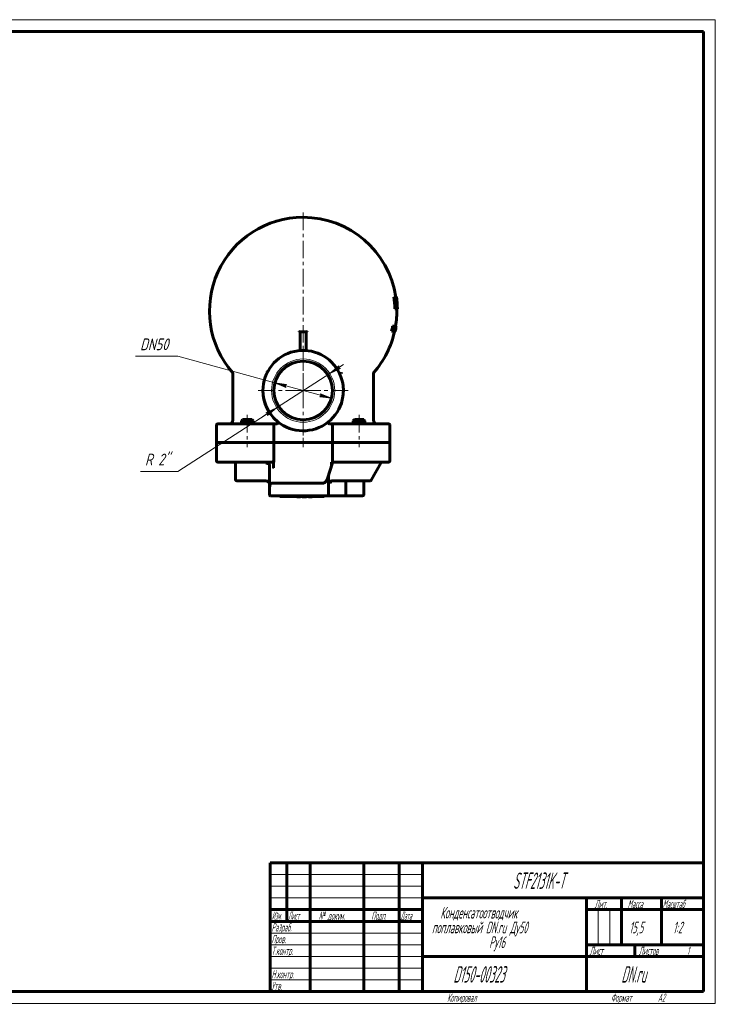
# Model space of a CAD drawing. Header units: millimetres. Extents: x 0 to 594, y 0 to 420.
# Tile 21 of 21: x 297 to 594, y 0 to 420. Entities that reach past the tile are written whole.
import ezdxf

# ---------------------------------------------------------------- set-up
doc = ezdxf.new("R2010")
doc.units = ezdxf.units.MM
for name, pattern in [('K5LT_AXLED', [12, 7.5, -1.5, 1.5, -1.5]), ('K5LT_BASIC', [0]), ('K5LT_THIN', [0])]:
    doc.linetypes.add(name, pattern=pattern)
doc.layers.add('Системный слой', color=7, linetype='Continuous')
doc.layers.add('Системный слой (1)', color=251, linetype='Continuous', true_color=0x6c6c6c)
doc.styles.add('KDIMTEXTSTYLE', font='GOST_AU.SHX', dxfattribs={"width": 0.96, "oblique": 15, "height": 5})
doc.styles.add('KTEXTSTYLE', font='GOST_AU.SHX', dxfattribs={"width": 0.56, "height": 5})
doc.dimstyles.new('KDIMSTYLE (0.50)', dxfattribs={"dimtxt": 5, "dimasz": 1, "dimexe": 2, "dimexo": 0, "dimgap": 1, "dimtad": 1, "dimlfac": 2, "dimtxsty": 'KDIMTEXTSTYLE', "dimsah": 1, "dimcen": 0, "dimdle": 1, "dimadec": 0, "dimazin": 0, "dimtfac": 0.667, "dimtmove": 0, "dimatfit": 3, "dimfxl": 1, "dimtvp": 1, "dimtolj": 1, "dimtzin": 0, "dimarcsym": 0})

# ---------------------------------------------------------------- blocks, each defined once
blk = doc.blocks.new('U0')
at = {"layer": 'Системный слой (1)', "color": 143, "linetype": 'K5LT_BASIC', "lineweight": 60, "true_color": 0x33acca}
for start, end in [(180, 216.7423), (221.7528, 230.5264)]:
    blk.add_arc((418.03, 261.63), 17.16, start, end, dxfattribs=at)
blk = doc.blocks.new('U1')
at = {"layer": 'Системный слой (1)', "color": 143, "linetype": 'K5LT_BASIC', "lineweight": 60, "true_color": 0x33acca}
for p, q in [((430, 230.51), (429.53, 230.53)), ((430.36, 230.59), (430, 230.51)), ((430.53, 230.74), (430.36, 230.59)), ((430.53, 230.75), (430.53, 230.75)), ((430.53, 230.75), (430.53, 230.74)), ((430.53, 230.74), (430.53, 230.74))]:
    blk.add_line(p, q, dxfattribs=at)
blk = doc.blocks.new('U2')
at = {"layer": 'Системный слой (1)', "color": 143, "linetype": 'K5LT_BASIC', "lineweight": 60, "true_color": 0x33acca}
for p, q in [((407.28, 247.74), (407.28, 247.74)), ((407.28, 247.74), (407.28, 247.74)), ((407.28, 247.74), (407.28, 247.73)), ((407.31, 247.82), (407.3, 247.78)), ((407.32, 247.85), (407.31, 247.82)), ((407.33, 247.89), (407.32, 247.85))]:
    blk.add_line(p, q, dxfattribs=at)
blk = doc.blocks.new('U3')
at = {"layer": 'Системный слой (1)', "color": 143, "linetype": 'K5LT_BASIC', "lineweight": 60, "true_color": 0x33acca}
for start, end in [(8.5188, 90), (350.5618, 1.3475), (318.8576, 347.644)]:
    blk.add_arc((418.03, 295.63), 40, start, end, dxfattribs=at)
blk = doc.blocks.new('U4')
at = {"layer": 'Системный слой (1)', "color": 143, "linetype": 'K5LT_BASIC', "lineweight": 60, "true_color": 0x33acca}
for start, end in [(270, 50.5939), (50.5939, 50.6738)]:
    blk.add_arc((406.84, 247.97), 0.5, start, end, dxfattribs=at)
blk = doc.blocks.new('U5')
at = {"layer": 'Системный слой (1)', "color": 143, "linetype": 'K5LT_BASIC', "lineweight": 60, "true_color": 0x33acca}
for p, q in [((428.83, 221.63), (428.83, 225.49)), ((428.83, 217.13), (428.83, 221.63))]:
    blk.add_line(p, q, dxfattribs=at)
blk = doc.blocks.new('U6')
at = {"layer": 'Системный слой (1)', "color": 143, "linetype": 'K5LT_BASIC', "lineweight": 60, "true_color": 0x33acca}
for p, q in [((439.2, 247.47), (439.25, 247.47)), ((439.25, 247.47), (439.31, 247.48)), ((439.31, 247.48), (439.39, 247.5))]:
    blk.add_line(p, q, dxfattribs=at)
blk = doc.blocks.new('U7')
at = {"layer": 'Системный слой (1)', "color": 143, "linetype": 'K5LT_BASIC', "lineweight": 60, "true_color": 0x33acca}
for p, q in [((428.86, 221.91), (428.83, 221.63)), ((428.94, 222.19), (428.86, 221.91)), ((429.08, 222.45), (428.94, 222.19))]:
    blk.add_line(p, q, dxfattribs=at)
blk = doc.blocks.new('U8')
at = {"layer": 'Системный слой (1)', "color": 143, "linetype": 'K5LT_BASIC', "lineweight": 60, "true_color": 0x33acca}
for p, q in [((428.85, 221.89), (428.83, 221.63)), ((428.93, 222.16), (428.85, 221.89)), ((429.05, 222.41), (428.93, 222.16))]:
    blk.add_line(p, q, dxfattribs=at)
blk = doc.blocks.new('U9')
at = {"layer": 'Системный слой (1)', "color": 143, "linetype": 'K5LT_BASIC', "lineweight": 60, "true_color": 0x33acca}
for start, end in [(230.6738, 230.7099), (235.7712, 236.0955)]:
    blk.add_arc((418.03, 261.63), 17.16, start, end, dxfattribs=at)
blk = doc.blocks.new('U10')
at = {"layer": 'Системный слой (1)', "color": 143, "linetype": 'K5LT_BASIC', "lineweight": 60, "true_color": 0x33acca}
for p, q in [((428.74, 247.85), (428.73, 247.89)), ((428.75, 247.82), (428.74, 247.85)), ((428.76, 247.78), (428.75, 247.82))]:
    blk.add_line(p, q, dxfattribs=at)
blk = doc.blocks.new('U11')
at = {"layer": 'Системный слой (1)', "color": 143, "linetype": 'K5LT_BASIC', "lineweight": 60, "true_color": 0x33acca}
for p, q in [((458.24, 296.57), (458.24, 296.55)), ((458.24, 296.55), (458.24, 296.54)), ((458.24, 296.54), (458.24, 296.53))]:
    blk.add_line(p, q, dxfattribs=at)
blk = doc.blocks.new('U12')
at = {"layer": 'Системный слой (1)', "color": 143, "linetype": 'K5LT_BASIC', "lineweight": 60, "true_color": 0x33acca}
for p, q in [((407.26, 248.27), (407.28, 248.25)), ((407.28, 248.25), (407.3, 248.23)), ((407.3, 248.23), (407.32, 248.22))]:
    blk.add_line(p, q, dxfattribs=at)
blk = doc.blocks.new('U13')
at = {"layer": 'Системный слой (1)', "color": 143, "linetype": 'K5LT_BASIC', "lineweight": 60, "true_color": 0x33acca}
for p, q in [((396.67, 247.5), (396.75, 247.48)), ((396.75, 247.48), (396.82, 247.47)), ((396.82, 247.47), (396.87, 247.47))]:
    blk.add_line(p, q, dxfattribs=at)
blk = doc.blocks.new('U14')
at = {"layer": 'Системный слой (1)', "color": 143, "linetype": 'K5LT_BASIC', "lineweight": 60, "true_color": 0x33acca}
for start, end in [(230.5264, 180), (180, 230.5264)]:
    blk.add_arc((418.03, 261.63), 17.16, start, end, dxfattribs=at)
blk = doc.blocks.new('U15')
at = {"layer": 'Системный слой (1)', "color": 143, "linetype": 'K5LT_BASIC', "lineweight": 60, "true_color": 0x33acca}
for p, q in [((457.2, 300.88), (457.24, 300.78)), ((457.24, 300.78), (457.37, 300.31)), ((457.37, 300.31), (457.46, 299.68)), ((457.46, 299.68), (457.51, 299.22))]:
    blk.add_line(p, q, dxfattribs=at)
blk = doc.blocks.new('U16')
at = {"layer": 'Системный слой (1)', "color": 143, "linetype": 'K5LT_BASIC', "lineweight": 60, "true_color": 0x33acca}
for p, q in [((403.14, 253.09), (402.66, 254)), ((403.69, 252.21), (403.14, 253.09)), ((404.28, 251.36), (403.69, 252.21))]:
    blk.add_line(p, q, dxfattribs=at)
blk = doc.blocks.new('U17')
at = {"layer": 'Системный слой (1)', "color": 143, "linetype": 'K5LT_BASIC', "lineweight": 60, "true_color": 0x33acca}
for p, q in [((457.54, 298.91), (457.58, 298.27)), ((457.57, 297.68), (457.52, 297.27)), ((457.58, 298.27), (457.57, 297.68))]:
    blk.add_line(p, q, dxfattribs=at)
blk = doc.blocks.new('U18')
at = {"layer": 'Системный слой (1)', "color": 143, "linetype": 'K5LT_BASIC', "lineweight": 60, "true_color": 0x33acca}
for start, end in [(8.1835, 8.5548), (1.3531, 1.7305)]:
    blk.add_arc((418.03, 295.63), 39.83, start, end, dxfattribs=at)
blk = doc.blocks.new('U19')
at = {"layer": 'Системный слой (1)', "color": 30, "linetype": 'K5LT_AXLED', "lineweight": 18, "true_color": 0xff8000}
for q in [(418.03, 280.8), (398.87, 261.63), (437.2, 261.63), (418.03, 242.47)]:
    blk.add_line((418.03, 261.63), q, dxfattribs=at)
blk = doc.blocks.new('D0')
at = {"layer": 'Системный слой (1)'}
for points in [[(410.32, 263.75), (410.97, 264.25), (405.98, 264.93), (410.62, 262.98)], [(430.09, 258.33), (425.44, 260.28), (425.75, 259.52), (425.09, 259.01)]]:
    blk.add_hatch(color=7, dxfattribs=at).paths.add_polyline_path(points)
at = {"layer": 'Системный слой (1)', "color": 7, "linetype": 'K5LT_THIN', "lineweight": 18, "true_color": 0xffffff}
for p, q in [((405.98, 264.93), (364.51, 276.3)), ((405.98, 264.93), (410.97, 264.25)), ((410.62, 262.98), (405.98, 264.93)), ((430.09, 258.33), (405.98, 264.93)), ((410.97, 264.25), (410.32, 263.75)), ((410.32, 263.75), (410.62, 262.98)), ((425.09, 259.01), (425.75, 259.52)), ((430.09, 258.33), (425.09, 259.01)), ((425.75, 259.52), (425.44, 260.28)), ((425.44, 260.28), (430.09, 258.33))]:
    blk.add_line(p, q, dxfattribs=at)
blk.add_wipeout([(348.39, 277.3), (348.39, 284.68), (361.95, 284.68), (361.95, 277.3)]).dxf.layer = 'Системный слой (1)'
blk.add_line((364.51, 276.3), (346.39, 276.3), dxfattribs=at)
at = {"layer": 'Системный слой (1)', "color": 7, "insert": (348.39, 283.88), "char_height": 5, "attachment_point": 1, "style": 'KTEXTSTYLE'}
blk.add_mtext('\\H5.0;\\W1.000;\\Q15;\\Q15;\\W0.960;DN50', dxfattribs=at)
blk = doc.blocks.new('KDIMARROW_01')
at = {"layer": 'Системный слой'}
blk.add_hatch(color=0, dxfattribs=at).paths.add_polyline_path([(0, 0), (-5, 0.66), (-4.5, 0), (-5, -0.66)])
at = {"layer": 'Системный слой', "color": 0, "linetype": 'K5LT_THIN', "lineweight": 18}
for p, q in [((-4.5, 0), (-5, 0.66)), ((-5, 0.66), (0, 0)), ((0, 0), (-5, -0.66)), ((-5, -0.66), (-4.5, 0))]:
    blk.add_line(p, q, dxfattribs=at)
at = {"layer": 'Системный слой (1)', "color": 0, "linetype": 'K5LT_THIN', "lineweight": 18}
blk.add_line((418.03, 261.63), (417.53, 261.63), dxfattribs=at)
blk = doc.blocks.new('D1')
at = {"layer": 'Системный слой (1)'}
for points in [[(429.38, 268.95), (433.94, 271.1), (433.16, 271.38), (433.22, 272.21)], [(402.84, 251.05), (406.68, 254.32), (402.13, 252.16), (402.9, 251.88)]]:
    blk.add_hatch(color=7, dxfattribs=at).paths.add_polyline_path(points)
at = {"layer": 'Системный слой (1)', "color": 7, "linetype": 'K5LT_THIN', "lineweight": 18, "true_color": 0xffffff}
for p, q in [((429.38, 268.95), (435.26, 272.74)), ((433.22, 272.21), (429.38, 268.95)), ((429.38, 268.95), (433.94, 271.1)), ((433.16, 271.38), (433.22, 272.21)), ((433.94, 271.1), (433.16, 271.38)), ((429.38, 268.95), (406.68, 254.32)), ((406.68, 254.32), (364.51, 227.13)), ((406.68, 254.32), (400.8, 250.52)), ((406.68, 254.32), (402.13, 252.16)), ((402.84, 251.05), (406.68, 254.32)), ((402.13, 252.16), (402.9, 251.88)), ((402.9, 251.88), (402.84, 251.05))]:
    blk.add_line(p, q, dxfattribs=at)
blk.add_wipeout([(350.51, 228.13), (350.51, 235.51), (362.03, 235.51), (362.03, 228.13)]).dxf.layer = 'Системный слой (1)'
blk.add_line((364.51, 227.13), (348.51, 227.13), dxfattribs=at)
at = {"layer": 'Системный слой (1)', "color": 7, "insert": (350.51, 234.72), "char_height": 5, "attachment_point": 1, "style": 'KTEXTSTYLE'}
blk.add_mtext('\\H5.0;\\W1.000;\\Q15;\\Q15;\\W0.960;R 2"', dxfattribs=at)
blk = doc.blocks.new('KDIMARROW_02')
at = {"layer": 'Системный слой'}
blk.add_hatch(color=0, dxfattribs=at).paths.add_polyline_path([(4.5, 0), (5, 0.66), (0, 0), (5, -0.66)])
at = {"layer": 'Системный слой', "color": 0, "linetype": 'K5LT_THIN', "lineweight": 18}
for p, q in [((5, 0.66), (0, 0)), ((0, 0), (5, -0.66)), ((0, 0), (7, 0)), ((4.5, 0), (5, 0.66)), ((5, -0.66), (4.5, 0))]:
    blk.add_line(p, q, dxfattribs=at)
at = {"layer": 'Системный слой (1)', "color": 0, "linetype": 'K5LT_THIN', "lineweight": 18}
blk.add_line((418.03, 261.63), (417.53, 261.63), dxfattribs=at)
blk = doc.blocks.new('U20')
at = {"layer": 'Системный слой (1)', "color": 30, "linetype": 'K5LT_AXLED', "lineweight": 18, "true_color": 0xff8000}
for q in [(418.03, 277.13), (402.53, 261.63), (433.53, 261.63), (418.03, 246.13)]:
    blk.add_line((418.03, 261.63), q, dxfattribs=at)
blk = doc.blocks.new('U45')
at = {"color": 7, "linetype": 'K5LT_THIN', "lineweight": 18, "true_color": 0xffffff}
for p, q in [((0, 420), (594, 420)), ((594, 420), (594, 0)), ((404, 55), (469, 55)), ((404, 50), (469, 50)), ((404, 45), (469, 45)), ((543.96, 25), (543.96, 40)), ((548.98, 25), (548.98, 40)), ((404, 30), (469, 30)), ((404, 25), (469, 25)), ((404, 20), (469, 20)), ((404, 15), (469, 15)), ((404, 10), (469, 10)), ((594, 0), (0, 0))]:
    blk.add_line(p, q, dxfattribs=at)
at = {"color": 143, "linetype": 'K5LT_BASIC', "lineweight": 60, "true_color": 0x33acca}
for p, q in [((20, 415), (589, 415)), ((589, 415), (589, 5)), ((404, 60), (589, 60)), ((404, 5), (404, 60)), ((411, 35), (411, 60)), ((421, 5), (421, 60)), ((444, 5), (444, 60)), ((459, 5), (459, 60)), ((469, 5), (469, 60)), ((469, 45), (589, 45)), ((539, 5), (539, 45)), ((554, 25), (554, 45)), ((571, 25), (571, 45)), ((404, 40), (469, 40)), ((539, 40), (554, 40)), ((554, 40), (589, 40)), ((404, 35), (469, 35)), ((539, 25), (589, 25)), ((559.57, 20), (559.57, 25)), ((469, 20), (539, 20)), ((539, 20), (589, 20)), ((589, 5), (20, 5))]:
    blk.add_line(p, q, dxfattribs=at)
at = {"color": 7, "attachment_point": 1, "style": 'KTEXTSTYLE'}
for s, insert, char_height in [('\\H5.0;\\W1.000;\\Q15;\\Q15;\\W0.560;\\H7.00;STF2131K-T', (507.63, 55.86), 7), ('\\H5.0;\\W1.000;\\Q15;\\Q15;\\W0.560;\\H3.50;Лит.', (542.47, 44.18), 3.5), ('\\H5.0;\\W1.000;\\Q15;\\Q15;\\W0.560;\\H3.50;Масса', (556.58, 44.18), 3.5), ('\\H5.0;\\W1.000;\\Q15;\\Q15;\\W0.540;\\H3.50;Масштаб', (571.52, 44.18), 3.5), ('\\H5.0;\\W1.000;\\Q15;\\Q15;\\W0.458;\\H3.50;Изм.', (404.62, 39.18), 3.5), ('\\H5.0;\\W1.000;\\Q15;\\Q15;\\W0.467;\\H3.50;Лист', (411.61, 39.18), 3.5), ('\\H5.0;\\W1.000;\\Q15;\\Q15;\\W0.560;\\H3.50;№ докум.', (424.63, 39.18), 3.5), ('\\H5.0;\\W1.000;\\Q15;\\Q15;\\W0.560;\\H3.50;Подп.', (447.1, 39.18), 3.5), ('\\H5.0;\\W1.000;\\Q15;\\Q15;\\W0.467;\\H3.50;Дата', (459.61, 39.18), 3.5), ('\\H5.0;\\W1.000;\\Q15;\\Q15;\\W0.560;Конденсатоотводчик', (476.57, 41.21), 5), ('\\H5.0;\\W1.000;\\Q15;\\Q15;\\W0.560;\\H3.50;Разраб.', (404.5, 34.18), 3.5), ('\\H5.0;\\W1.000;\\Q15;\\Q15;\\W0.560;поплавковый DN.ru Ду50', (472.99, 34.9), 5), ('\\H5.0;\\W1.000;\\Q15;\\Q15;\\W0.560;15,5', (557.22, 34.9), 5), ('\\H5.0;\\W1.000;\\Q15;\\Q15;\\W0.560;{\\c16737820;1:2}', (575.92, 34.9), 5), ('\\H5.0;\\W1.000;\\Q15;\\Q15;\\W0.560;\\H3.50;Пров.', (404.5, 29.18), 3.5), ('\\H5.0;\\W1.000;\\Q15;\\Q15;\\W0.560;Ру16', (497.4, 28.59), 5), ('\\H5.0;\\W1.000;\\Q15;\\Q15;\\W0.560;\\H3.50;Т.контр.', (404.5, 24.18), 3.5), ('\\H5.0;\\W1.000;\\Q15;\\Q15;\\W0.560;\\H3.50;Лист', (540.32, 24.18), 3.5), ('\\H5.0;\\W1.000;\\Q15;\\Q15;\\W0.560;\\H3.50;Листов', (561.36, 24.18), 3.5), ('\\H5.0;\\W1.000;\\Q15;\\Q15;\\W0.560;\\H3.50;1', (581.91, 24.18), 3.5), ('\\H5.0;\\W1.000;\\Q15;\\Q15;\\W0.560;\\H3.50;Н.контр.', (404.5, 14.18), 3.5), ('\\H5.0;\\W1.000;\\Q15;\\Q15;\\W0.560;\\H7.00;{\\c16737820;D150-00323}', (482.17, 15.86), 7), ('\\H5.0;\\W1.000;\\Q15;\\Q15;\\W0.560;\\H7.00;DN.ru', (553.84, 15.86), 7), ('\\H5.0;\\W1.000;\\Q15;\\Q15;\\W0.560;\\H3.50;Утв.', (404.5, 9.18), 3.5), ('\\H5.0;\\W1.000;\\Q15;\\Q15;\\W0.560;\\H3.50;Копировал', (479.5, 4.18), 3.5), ('\\H5.0;\\W1.000;\\Q15;\\Q15;\\W0.560;\\H3.50;Формат', (549.5, 4.18), 3.5), ('\\H5.0;\\W1.000;\\Q15;\\Q15;\\W0.560;\\H3.50;A2', (569.5, 4.18), 3.5)]:
    blk.add_mtext(s, dxfattribs=dict(at, insert=insert, char_height=char_height))

msp = doc.modelspace()

# ---------------------------------------------------------------- linework, layer by layer
at = {"layer": 'Системный слой (1)', "color": 30, "linetype": 'K5LT_AXLED', "lineweight": 18, "true_color": 0xff8000}
for p, q in [((418.0312, 337.6325), (418.0312, 267.3156)), ((418.0312, 241.4675), (418.0312, 237.4175))]:
    msp.add_line(p, q, dxfattribs=at)
at = {"layer": 'Системный слой (1)', "color": 143, "linetype": 'K5LT_BASIC', "lineweight": 60, "true_color": 0x33acca}
for p, q in [((456.7126, 301.5578), (456.9711, 301.5578)), ((456.9711, 301.5578), (457.2447, 301.5578)), ((457.184, 301.0169), (457.3226, 301.0169)), ((457.4207, 301.5578), (457.6746, 301.5578)), ((457.6746, 301.5578), (457.7299, 301.5578)), ((457.7299, 301.5578), (457.8399, 301.5578)), ((457.8399, 301.5578), (457.8427, 301.5578)), ((457.1525, 296.5731), (457.4081, 296.5731)), ((457.4081, 296.5731), (457.6679, 296.5731)), ((457.5249, 297.1106), (457.6515, 297.1106)), ((457.8528, 296.5731), (458.1039, 296.5731)), ((458.0211, 296.532), (458.2361, 296.532)), ((458.1039, 296.5731), (458.1587, 296.5731)), ((458.1587, 296.5731), (458.2673, 296.5731)), ((458.2673, 296.5731), (458.2702, 296.5731)), ((416.7812, 279.2086), (416.7812, 286.2133)), ((419.2812, 286.2133), (419.2812, 279.2086)), ((455.8034, 287.0731), (456.068, 287.0731)), ((456.068, 287.0731), (457.3606, 287.0731)), ((456.2015, 289.0731), (456.4635, 289.0731)), ((456.4635, 289.0731), (457.7431, 289.0731)), ((402.7173, 269.383), (402.718, 269.3844)), ((433.3481, 269.3772), (433.3467, 269.3799)), ((388.0312, 248.9675), (388.0312, 268.9866)), ((448.0312, 248.9675), (448.0312, 268.9866)), ((392.1676, 249.2175), (391.6676, 248.7175)), ((391.6676, 248.7175), (396.6676, 248.7175)), ((391.6676, 248.7175), (391.6676, 247.4675)), ((396.1676, 249.2175), (392.1676, 249.2175)), ((396.1676, 249.2175), (396.6676, 248.7175)), ((396.6676, 248.7175), (396.6676, 247.4675)), ((407.1545, 248.3537), (407.1539, 248.3542)), ((407.1543, 248.3538), (407.1622, 248.3474)), ((428.9083, 248.3539), (428.9037, 248.3502)), ((428.9043, 248.3507), (428.9082, 248.3539)), ((439.8948, 249.2175), (439.3948, 248.7175)), ((439.3948, 248.7175), (444.3948, 248.7175)), ((439.3948, 248.7175), (439.3948, 247.4675)), ((443.8948, 249.2175), (439.8948, 249.2175)), ((443.8948, 249.2175), (444.3948, 248.7175)), ((444.3948, 248.7175), (444.3948, 247.4675)), ((381.0312, 246.9675), (381.0312, 239.4675)), ((382.0312, 247.4675), (381.5312, 247.4675)), ((382.144, 247.4675), (382.0312, 247.4675)), ((383.0914, 247.4675), (382.144, 247.4675)), ((387.243, 247.4675), (383.0914, 247.4675)), ((387.2796, 247.4675), (387.243, 247.4675)), ((392.9207, 247.4675), (387.2796, 247.4675)), ((393.0626, 247.4675), (392.9207, 247.4675)), ((405.3513, 247.4675), (393.0626, 247.4675)), ((406.0312, 247.4675), (405.3513, 247.4675)), ((405.5312, 246.9675), (405.5312, 239.4675)), ((406.5312, 247.4675), (406.0312, 247.4675)), ((406.5312, 247.4675), (406.0312, 247.4675)), ((406.8369, 247.4675), (406.5312, 247.4675)), ((407.8934, 247.7813), (407.8945, 247.7805)), ((429.5312, 247.4675), (429.2255, 247.4675)), ((430.0312, 247.4675), (429.5312, 247.4675)), ((430.0312, 247.4675), (429.5312, 247.4675)), ((430.7111, 247.4675), (430.0312, 247.4675)), ((430.5312, 239.4675), (430.5312, 246.9675)), ((442.9998, 247.4675), (430.7111, 247.4675)), ((443.1418, 247.4675), (442.9998, 247.4675)), ((448.7829, 247.4675), (443.1418, 247.4675)), ((448.8195, 247.4675), (448.7829, 247.4675)), ((452.971, 247.4675), (448.8195, 247.4675)), ((453.9184, 247.4675), (452.971, 247.4675)), ((454.0312, 247.4675), (453.9184, 247.4675)), ((454.5312, 247.4675), (454.0312, 247.4675)), ((455.0312, 239.4675), (455.0312, 246.9675)), ((381.0312, 239.4675), (382.0312, 239.4675)), ((381.0312, 239.4175), (381.0312, 231.6325)), ((382.0312, 239.4175), (381.0312, 239.4175)), ((382.144, 239.4675), (382.0312, 239.4675)), ((382.144, 239.4175), (382.0312, 239.4175)), ((382.144, 239.4675), (382.6177, 239.4675)), ((382.6177, 239.4175), (382.144, 239.4175)), ((386.7693, 239.4675), (382.6177, 239.4675)), ((386.7693, 239.4175), (382.6177, 239.4175)), ((386.7693, 239.4675), (386.7876, 239.4675)), ((386.7876, 239.4175), (386.7693, 239.4175)), ((386.7876, 239.4675), (392.8316, 239.4675)), ((392.8316, 239.4175), (386.7876, 239.4175)), ((392.8316, 239.4675), (392.9026, 239.4675)), ((392.9026, 239.4175), (392.8316, 239.4175)), ((405.1912, 239.4675), (392.9026, 239.4675)), ((405.1912, 239.4175), (392.9026, 239.4175)), ((405.1912, 239.4675), (405.5312, 239.4675)), ((405.5312, 239.4175), (405.1912, 239.4175)), ((405.4711, 239.4675), (405.4711, 239.4175)), ((405.5312, 239.4675), (406.5312, 239.4675)), ((406.5312, 239.4175), (405.5312, 239.4175)), ((405.5312, 239.4175), (405.5312, 231.3281)), ((429.5312, 239.4675), (406.5312, 239.4675)), ((429.5312, 239.4175), (406.5312, 239.4175)), ((429.5312, 239.4675), (430.5312, 239.4675)), ((430.5312, 239.4175), (429.5312, 239.4175)), ((430.5312, 239.4675), (430.8712, 239.4675)), ((430.8712, 239.4175), (430.5312, 239.4175)), ((430.5312, 239.4175), (430.5312, 231.3281)), ((430.5913, 239.4675), (430.5913, 239.4175)), ((443.1599, 239.4675), (430.8712, 239.4675)), ((443.1599, 239.4175), (430.8712, 239.4175)), ((443.1599, 239.4675), (443.2308, 239.4675)), ((443.2308, 239.4175), (443.1599, 239.4175)), ((443.2308, 239.4675), (449.2749, 239.4675)), ((449.2749, 239.4175), (443.2308, 239.4175)), ((449.2749, 239.4675), (449.2932, 239.4675)), ((449.2932, 239.4175), (449.2749, 239.4175)), ((453.4447, 239.4675), (449.2932, 239.4675)), ((453.4447, 239.4175), (449.2932, 239.4175)), ((453.4447, 239.4675), (453.9184, 239.4675)), ((453.9184, 239.4175), (453.4447, 239.4175)), ((454.0312, 239.4675), (453.9184, 239.4675)), ((454.0312, 239.4175), (453.9184, 239.4175)), ((454.0312, 239.4675), (455.0312, 239.4675)), ((455.0312, 239.4175), (454.0312, 239.4175)), ((455.0312, 239.4175), (455.0312, 231.6325)), ((405.407, 228.7118), (405.407, 231.6325)), ((405.5312, 231.3281), (405.5312, 231.051)), ((405.5312, 231.3281), (405.5312, 231.051)), ((430.5312, 231.051), (430.5312, 231.3281)), ((381.5312, 231.1325), (382.0312, 231.1325)), ((382.0312, 231.1325), (382.144, 231.1325)), ((382.144, 231.1325), (383.0914, 231.1325)), ((383.0914, 231.1325), (387.243, 231.1325)), ((387.243, 231.1325), (387.2796, 231.1325)), ((387.2796, 231.1325), (392.9207, 231.1325)), ((389.1545, 230.6325), (389.1545, 223.6325)), ((392.9207, 231.1325), (393.0626, 231.1325)), ((393.0626, 231.1325), (404.7567, 231.1325)), ((403.6434, 229.6325), (403.6434, 223.2569)), ((430.5289, 230.7371), (428.3766, 224.08)), ((430.588, 231.1325), (430.7111, 231.1325)), ((430.7111, 231.1325), (442.9998, 231.1325)), ((442.9998, 231.1325), (443.1418, 231.1325)), ((443.1418, 231.1325), (448.7829, 231.1325)), ((447.0523, 223.3825), (451.3824, 230.8825)), ((448.7829, 231.1325), (448.8195, 231.1325)), ((448.8195, 231.1325), (452.971, 231.1325)), ((452.971, 231.1325), (453.9184, 231.1325)), ((453.9184, 231.1325), (454.0312, 231.1325)), ((454.0312, 231.1325), (454.5312, 231.1325)), ((389.6545, 223.1325), (401.6545, 223.1325)), ((401.6545, 223.1325), (402.1434, 223.1325)), ((403.6434, 223.2569), (403.6434, 220.4583)), ((430.331, 223.1325), (434.4079, 223.1325)), ((434.4079, 223.1325), (446.6193, 223.1325)), ((434.4079, 223.1325), (436.2782, 223.1325)), ((403.6434, 220.4583), (403.6434, 219.675)), ((403.6434, 219.675), (403.6434, 217.1325)), ((404.6434, 222.1325), (426.8178, 222.1325)), ((436.2305, 222.6325), (436.2305, 217.1325)), ((443.9079, 222.6325), (443.9079, 217.1325)), ((404.1434, 216.6325), (404.6434, 216.6325)), ((404.6434, 216.6325), (427.831, 216.6325)), ((408.1256, 216.6325), (408.1256, 216.3825)), ((427.064, 216.3825), (408.1256, 216.3825)), ((415.2838, 216.3325), (415.2838, 216.3825)), ((415.3159, 216.3325), (415.2838, 216.3325)), ((415.3159, 216.3325), (415.3159, 216.3825)), ((416.8399, 216.3325), (415.3159, 216.3325)), ((416.8399, 216.3325), (416.8399, 216.3825)), ((416.8671, 216.3325), (416.8399, 216.3325)), ((416.8671, 216.3325), (416.8671, 216.3825)), ((416.872, 216.3325), (416.8671, 216.3325)), ((416.872, 216.3325), (416.872, 216.3825)), ((417.551, 216.3325), (417.551, 216.3825)), ((417.793, 216.3325), (417.551, 216.3325)), ((417.793, 216.3325), (417.793, 216.3825)), ((417.8251, 216.3325), (417.793, 216.3325)), ((417.8251, 216.3325), (417.8251, 216.3825)), ((419.3491, 216.3325), (417.8251, 216.3325)), ((419.3491, 216.3325), (419.3491, 216.3825)), ((419.4998, 216.3325), (419.3491, 216.3325)), ((419.4998, 216.3325), (419.4998, 216.3825)), ((420.3023, 216.3325), (420.3023, 216.3825)), ((420.3344, 216.3325), (420.3023, 216.3325)), ((420.3344, 216.3325), (420.3344, 216.3825)), ((421.8584, 216.3325), (420.3344, 216.3325)), ((421.8584, 216.3325), (421.8584, 216.3825)), ((427.064, 216.6325), (427.064, 216.3825)), ((427.831, 216.6325), (428.331, 216.6325)), ((428.331, 216.6325), (430.331, 216.6325)), ((430.331, 216.6325), (436.1814, 216.6325)), ((436.1814, 216.6325), (443.4079, 216.6325))]:
    msp.add_line(p, q, dxfattribs=at)
at = {"layer": 'Системный слой (1)', "color": 7, "linetype": 'K5LT_THIN', "lineweight": 18, "true_color": 0xffffff}
msp.add_circle((418.0312, 261.6315), 13.5, dxfattribs=at)
at = {"layer": 'Системный слой (1)', "color": 143, "linetype": 'K5LT_BASIC', "lineweight": 60, "true_color": 0x33acca}
msp.add_circle((418.0312, 261.6315), 12.5, dxfattribs=at)
for centre, radius, start, end in [((418.0312, 295.6325), 40, 90, 221.142412), ((418.0312, 295.6325), 39.1326, 1.377343, 8.709044), ((418.0312, 295.6325), 39.3881, 1.368407, 8.652114), ((418.0312, 295.6325), 39.5213, 2.143398, 7.830361), ((418.0312, 295.6325), 39.6432, 4.749371, 5.19139), ((418.0312, 295.6325), 40.0837, 1.344654, 8.500839), ((418.0312, 295.6325), 39.8955, 4.719276, 5.158479), ((418.0312, 295.6325), 40.2472, 2.948709, 8.466057), ((418.0312, 295.6325), 40.25, 1.339099, 8.465464), ((418.0312, 295.6325), 39.9774, 4.709583, 5.138034), ((418.0312, 295.6325), 40.1385, 1.34282, 6.847057), ((418.0312, 295.6325), 38.7298, 347.232101, 350.249253), ((418.0312, 295.6325), 38.988, 347.318052, 350.314439), ((418.0312, 295.6325), 40.25, 347.721995, 350.620913), ((416.2812, 279.2086), 0.5, 275.685709, 332.582179), ((416.2812, 279.2086), 0.5, 332.582179, 0), ((419.7812, 279.2086), 0.5, 180, 207.417821), ((419.7812, 279.2086), 0.5, 207.417821, 264.314291), ((387.5312, 268.9866), 0.5, 0, 41.141555), ((448.5312, 268.9866), 0.5, 138.858445, 180), ((418.0312, 261.6315), 17.164, 351.914815, 12.573932), ((386.5312, 248.9675), 1.5, 270, 0), ((418.0312, 261.6315), 17.164, 230.532111, 230.67382), ((406.8369, 247.9675), 0.5, 351.072594, 50.67382), ((429.2255, 247.9675), 0.5, 129.32618, 188.929165), ((429.2255, 247.9675), 0.5, 129.32618, 270), ((418.0312, 261.6315), 17.164, 309.197867, 309.32618), ((418.0312, 261.6315), 17.164, 309.32618, 309.467889), ((449.5312, 248.9675), 1.5, 180, 270), ((381.5312, 246.9675), 0.5, 90, 180), ((406.0312, 246.9675), 0.5, 90, 180), ((430.0312, 246.9675), 0.5, 0, 90), ((454.5312, 246.9675), 0.5, 0, 90), ((381.5312, 231.6325), 0.5, 180, 270), ((454.5312, 231.6325), 0.5, 270, 0), ((388.6545, 230.6325), 0.5, 0, 90), ((402.1434, 229.6325), 1.5, 0, 90), ((402.1434, 229.6325), 1.5, 0, 90), ((451.8154, 230.6325), 0.5, 90, 150), ((389.6545, 223.6325), 0.5, 180, 270), ((402.1434, 221.6325), 1.5, 0, 90), ((430.331, 221.6325), 1.5, 90, 180), ((430.331, 221.6325), 1.5, 90, 180), ((444.4079, 222.6325), 0.5, 90, 180), ((446.6193, 223.6325), 0.5, 270, 330), ((404.1434, 217.1325), 0.5, 180, 270), ((428.331, 217.1325), 0.5, 270, 0), ((428.331, 217.1325), 0.5, 270, 270.001923), ((443.4079, 217.1325), 0.5, 270, 0)]:
    msp.add_arc(centre, radius, start, end, dxfattribs=at)
for centre, major_axis, ratio, start_param, end_param in [((418.0312, 296.035), (40.2433, 0), 0.83704852, 0.04953177, 0.16469388), ((418.0312, 295.6917), (40.2499, 0), 0.83740328, 0.02615274, 0.1406802), ((418.0312, 310.7476), (28.4496, 0), 0.84322421, 4.6515987, 4.71238898), ((418.0312, 310.7476), (28.4496, 0), 0.84322421, 4.71238898, 4.77317926), ((404.7567, 231.6325), (-0.5732, 0), 0.8723289, 1.57079633, 2.51645118), ((427.5538, 224.7856), (-0.852, -2.6353), 0.36106527, 0.11620963, 0.94907307), ((404.6434, 219.675), (0, -2.4575), 0.40691761, 4.23501332, 4.71238898), ((404.6434, 219.675), (0, -2.4575), 0.40691761, 3.14159265, 3.84696949)]:
    msp.add_ellipse(centre, major_axis=major_axis, ratio=ratio, start_param=start_param, end_param=end_param, dxfattribs=at)
for points, knots in [([(457.848, 299.2127), (457.8329, 299.38), (457.8036, 299.6615), (457.7617, 299.9767), (457.7366, 300.1425), (457.7076, 300.3239), (457.669, 300.5397), (457.6209, 300.7626), (457.5913, 300.8837), (457.572, 300.9571), (457.5517, 301.0312), (457.5237, 301.1246), (457.4896, 301.2245), (457.454, 301.315), (457.4266, 301.3735), (457.3982, 301.4269), (457.3737, 301.4664), (457.3362, 301.5137), (457.2939, 301.549), (457.2613, 301.5578), (457.2447, 301.5578)], [0, 0, 0, 0, 2.89497471, 4.83296344, 5.5600992, 5.91132515, 8.1832405, 9.69161565, 10.60742239, 10.96046738, 11.46573002, 12.46563732, 13.47796239, 14.49485694, 15.62506295, 15.91063307, 17.03338391, 17.82901865, 19.3461837, 21, 21, 21, 21]), ([(457.7651, 299.2195), (457.7551, 299.3306), (457.7374, 299.5066), (457.7068, 299.7599), (457.685, 299.9166), (457.6656, 300.0427), (457.6541, 300.1134), (457.6338, 300.2308), (457.606, 300.3766), (457.5715, 300.5293), (457.54, 300.6481), (457.5133, 300.7357), (457.4871, 300.8094), (457.466, 300.8598), (457.4515, 300.8901), (457.4348, 300.9223), (457.4051, 300.9705), (457.3646, 301.009), (457.3354, 301.0169), (457.3226, 301.0169)], [0, 0, 0, 0, 2.48430408, 3.88177254, 5.63611479, 6.0486866, 6.82601664, 7.31261723, 8.88807728, 10.48569605, 11.5193406, 12.55984171, 13.52718917, 14.46617011, 14.93820253, 15.17473441, 16.35944876, 18.35665866, 20, 20, 20, 20]), ([(457.6515, 297.1106), (457.6685, 297.1106), (457.6958, 297.1197), (457.7348, 297.1652), (457.7596, 297.2218), (457.7753, 297.2778), (457.7814, 297.303), (457.7856, 297.3221), (457.7944, 297.366), (457.806, 297.4387), (457.8186, 297.5545), (457.827, 297.675), (457.8321, 297.8058), (457.8339, 297.9122), (457.8341, 298.0231), (457.8331, 298.1224), (457.8289, 298.308), (457.8173, 298.5693), (457.8011, 298.7974), (457.7914, 298.9148)], [0, 0, 0, 0, 2.16559347, 3.55437493, 5.49386149, 6.08848185, 6.37433753, 6.64978001, 6.92127871, 8.18408295, 9.33125333, 10.59983286, 11.58666209, 12.73187432, 13.20979295, 14.21934158, 15.03679625, 17.42685359, 20, 20, 20, 20]), ([(457.6679, 296.5731), (457.6885, 296.5731), (457.7232, 296.5839), (457.7703, 296.6336), (457.7986, 296.6886), (457.8155, 296.7334), (457.8256, 296.7624), (457.8424, 296.8184), (457.8643, 296.9144), (457.8851, 297.0446), (457.8988, 297.1691), (457.9136, 297.3488), (457.9239, 297.5822), (457.9247, 297.8329), (457.9222, 298.0065), (457.9175, 298.2045), (457.9037, 298.5129), (457.8847, 298.78), (457.8736, 298.9148)], [0, 0, 0, 0, 1.84999567, 3.20789877, 4.68551024, 4.94653065, 5.19451229, 5.89749892, 7.06902253, 8.24965469, 9.34559709, 9.92298443, 12.0347996, 13.71761837, 14.16474874, 14.87903953, 16.90861946, 19, 19, 19, 19]), ([(416.7812, 286.2133), (416.7812, 286.2684), (416.7707, 286.3566), (416.7384, 286.4551), (416.7138, 286.509), (416.6947, 286.5449), (416.672, 286.5814), (416.6366, 286.6296), (416.5943, 286.6746), (416.5405, 286.7186), (416.4905, 286.7503), (416.434, 286.776), (416.3735, 286.7947), (416.329, 286.8012), (416.3028, 286.8025)], [0, 0, 0, 0, 3.18825734, 5.06488968, 5.8725081, 6.51533168, 7.33390561, 8.24299923, 9.77966853, 10.62813992, 11.88033981, 12.80916266, 13.73423552, 15, 15, 15, 15]), ([(419.2812, 286.2133), (419.2812, 286.2684), (419.2917, 286.3566), (419.324, 286.4551), (419.3486, 286.509), (419.3678, 286.5449), (419.3904, 286.5814), (419.4259, 286.6296), (419.4681, 286.6746), (419.5219, 286.7186), (419.5719, 286.7503), (419.6284, 286.776), (419.6889, 286.7947), (419.7335, 286.8012), (419.7596, 286.8025)], [0, 0, 0, 0, 3.18825755, 5.06489605, 5.87251268, 6.5153342, 7.33390638, 8.24299918, 9.77966794, 10.62813951, 11.88034075, 12.80916248, 13.73423724, 15, 15, 15, 15]), ([(402.7195, 269.3881), (402.7273, 269.4035), (402.7408, 269.4374), (402.7515, 269.4953), (402.7506, 269.5566), (402.7391, 269.6152), (402.7174, 269.6764), (402.6789, 269.7482), (402.6159, 269.8262), (402.5406, 269.8907), (402.4901, 269.9229), (402.4683, 269.9351)], [0, 0, 0, 0, 1.212233, 2.47255999, 3.73276646, 4.84837872, 5.79899672, 7.16717329, 8.95851296, 10.67707624, 12, 12, 12, 12]), ([(434.3679, 268.9867), (434.3679, 268.9967), (434.3684, 269.0267), (434.3713, 269.0701), (434.3773, 269.1192), (434.3851, 269.1639), (434.3975, 269.2159), (434.4139, 269.2673), (434.4282, 269.3009), (434.4351, 269.3156)], [0, 0, 0, 0, 0.84384582, 2.52957638, 3.64873815, 5.04018766, 6.42659669, 8.35545576, 10, 10, 10, 10]), ([(405.407, 231.6325), (405.407, 231.6308), (405.4068, 231.6269), (405.4058, 231.6224), (405.4048, 231.6188), (405.4041, 231.6167), (405.4032, 231.614), (405.4017, 231.6102), (405.3988, 231.6036), (405.3942, 231.5945), (405.3889, 231.5849), (405.3826, 231.5738), (405.3742, 231.5595), (405.364, 231.5428), (405.3518, 231.5231), (405.3413, 231.5066), (405.3275, 231.4853), (405.31, 231.4589), (405.284, 231.4212), (405.2538, 231.3801), (405.2324, 231.3531), (405.2215, 231.3399)], [0, 0, 0, 0, 0.28134521, 0.628094, 0.69901883, 0.91520006, 1.03455766, 1.20693655, 1.61652079, 2.27258408, 3.04764072, 3.69842823, 4.70973161, 6.03457127, 7.24096175, 9.17075708, 9.92838909, 12.22006546, 15.20889538, 18.55816517, 22, 22, 22, 22]), ([(430.6215, 231.6325), (430.6193, 231.5617), (430.6145, 231.4578), (430.6056, 231.3256), (430.5968, 231.2187), (430.5885, 231.1361), (430.5789, 231.051), (430.5711, 230.9881), (430.5624, 230.9264), (430.5563, 230.8855), (430.5511, 230.8529), (430.5445, 230.8136), (430.5394, 230.7856), (430.5362, 230.7688), (430.535, 230.7629), (430.534, 230.7576), (430.5333, 230.7541), (430.5329, 230.7521)], [0, 0, 0, 0, 3.73659883, 5.65565437, 7.49412545, 9.9506814, 10.61217943, 12.6553812, 13.79489191, 14.35903852, 15.19673761, 15.88085112, 17.07220048, 17.40640448, 17.53158568, 17.69332051, 18, 18, 18, 18]), ([(402.1434, 230.6325), (402.1862, 230.632), (402.2388, 230.6307), (402.3153, 230.6261), (402.3663, 230.6217), (402.428, 230.6146), (402.4854, 230.6064), (402.561, 230.5935), (402.6464, 230.5754), (402.7452, 230.5493), (402.8278, 230.5229), (402.9005, 230.4961), (402.9835, 230.4621), (403.0653, 230.4226), (403.1426, 230.3788), (403.194, 230.3466), (403.2373, 230.317), (403.2753, 230.2889), (403.3119, 230.2599), (403.3611, 230.2173), (403.4062, 230.173), (403.4467, 230.1277), (403.4744, 230.0936), (403.5003, 230.0587), (403.5238, 230.0236), (403.5512, 229.9783), (403.5737, 229.9342), (403.5963, 229.8816), (403.6136, 229.8328), (403.6285, 229.7759), (403.6402, 229.7097), (403.6434, 229.6621), (403.6434, 229.6325)], [0, 0, 0, 0, 1.79689248, 2.21230563, 3.22670022, 3.96005361, 4.84002073, 5.69555548, 7.23563944, 8.60373427, 10.16087675, 11.07924992, 12.09441082, 14.2552496, 15.31847628, 16.35450042, 17.21766322, 17.92639034, 18.73478801, 19.60762743, 21.31354077, 22.10974895, 22.93387803, 23.75903611, 24.56650497, 25.35512309, 26.83633419, 27.4980963, 28.80254359, 29.99469693, 31.13517909, 33, 33, 33, 33]), ([(403.3979, 230.4539), (403.4028, 230.4463), (403.4077, 230.4386), (403.4234, 230.4135), (403.4339, 230.3959), (403.4643, 230.3426), (403.483, 230.3065), (403.5255, 230.2157), (403.5475, 230.1606), (403.5704, 230.0918), (403.5746, 230.0786), (403.5795, 230.0626), (403.5803, 230.0597), (403.582, 230.0541), (403.5828, 230.0514), (403.5851, 230.0433), (403.5867, 230.0379), (403.5912, 230.0218), (403.594, 230.011), (403.6023, 229.9789), (403.6072, 229.9576), (403.6206, 229.8937), (403.6276, 229.8512), (403.6399, 229.7497), (403.6434, 229.6909), (403.6434, 229.6325)], [0.15747711, 0.15747711, 0.15747711, 0.15747711, 0.78738557, 0.78738557, 2.2046796, 2.2046796, 5.03926765, 5.03926765, 9.23926765, 9.23926765, 10.22965527, 10.22965527, 10.44535958, 10.44535958, 10.64799147, 10.64799147, 11.05325523, 11.05325523, 11.85724643, 11.85724643, 13.45215616, 13.45215616, 16.61583011, 16.61583011, 21, 21, 21, 21]), ([(405.413, 228.6709), (405.4126, 228.6712), (405.4121, 228.6718), (405.411, 228.6738), (405.4101, 228.6765), (405.4092, 228.6802), (405.4085, 228.684), (405.4077, 228.6907), (405.4071, 228.7003), (405.407, 228.7078), (405.407, 228.7118)], [0, 0, 0, 0, 0.47683023, 0.88009825, 2.08849585, 2.71109735, 3.84881792, 5.3526701, 7.82973671, 11, 11, 11, 11]), ([(428.3766, 224.08), (428.3617, 224.0339), (428.3308, 223.9449), (428.2808, 223.8189), (428.23, 223.7036), (428.1842, 223.6084), (428.1051, 223.4539), (428.008, 223.2842), (427.9014, 223.1118), (427.8493, 223.0295), (427.831, 223.0007)], [0, 0, 0, 0, 1.43864052, 2.70172388, 3.7258339, 4.81297397, 5.49888515, 8.32047153, 10.05746018, 11, 11, 11, 11]), ([(436.2305, 222.6325), (436.2305, 222.657), (436.2307, 222.6953), (436.2319, 222.7569), (436.2336, 222.8147), (436.2361, 222.8684), (436.2385, 222.91), (436.2408, 222.9428), (436.2435, 222.9755), (436.2478, 223.0194), (436.253, 223.0583), (436.2592, 223.0918), (436.2649, 223.1137), (436.2714, 223.1289), (436.2759, 223.1325), (436.2782, 223.1325)], [0, 0, 0, 0, 1.48812936, 2.3388484, 3.82813777, 5.17408574, 5.95256162, 6.8028562, 7.65317994, 8.57653006, 10.63648635, 11.70152392, 13.05599032, 14.48867158, 16, 16, 16, 16]), ([(403.7552, 220.8041), (403.7679, 220.8643), (403.7932, 220.9734), (403.8334, 221.1201), (403.8693, 221.2332), (403.9093, 221.3463), (403.9486, 221.4453), (403.9825, 221.5197), (403.9951, 221.546)], [0, 0, 0, 0, 2.0522802, 3.84342526, 5.37390037, 6.25054032, 8.02024444, 9, 9, 9, 9]), ([(428.831, 221.6325), (428.831, 221.6535), (428.8324, 221.6818), (428.8363, 221.7171), (428.8428, 221.7615), (428.8532, 221.8064), (428.8702, 221.8595), (428.882, 221.8909), (428.897, 221.9253), (428.9126, 221.9576), (428.9333, 221.9955), (428.9616, 222.041), (428.9899, 222.0806), (429.0187, 222.1168), (429.0426, 222.1446), (429.0701, 222.1743), (429.0988, 222.2029), (429.1381, 222.2393), (429.1789, 222.2735), (429.2236, 222.3072), (429.2636, 222.3354), (429.312, 222.3668), (429.3676, 222.3994), (429.4244, 222.4296), (429.4924, 222.4622), (429.569, 222.4947), (429.6568, 222.5265), (429.7437, 222.5534), (429.8368, 222.5774), (429.9212, 222.595), (429.9961, 222.6075), (430.0563, 222.6158), (430.1166, 222.6225), (430.1726, 222.6271), (430.2438, 222.631), (430.2954, 222.6321), (430.331, 222.6325)], [0, 0, 0, 0, 1.48778237, 1.99493768, 2.50574048, 4.64066549, 5.19686707, 6.34185246, 6.92674381, 7.72775313, 8.74321322, 9.76902041, 11.21624079, 11.83784725, 12.66308495, 13.48495662, 14.30321344, 15.10146678, 16.65424145, 17.38780089, 18.27884724, 19.40087503, 20.56708047, 21.76719168, 22.81740012, 24.51720443, 26.03910636, 27.52517046, 29.02510865, 30.74040793, 31.69015882, 32.66344147, 33.63343837, 34.57260443, 35.32186436, 37, 37, 37, 37]), ([(436.2305, 217.1325), (436.2305, 217.1049), (436.2302, 217.0668), (436.229, 217.0053), (436.2275, 216.9565), (436.2255, 216.9108), (436.2237, 216.8774), (436.2203, 216.8227), (436.2149, 216.7604), (436.2057, 216.6921), (436.1957, 216.6484), (436.1868, 216.6337), (436.1823, 216.6325), (436.1814, 216.6325)], [0, 0, 0, 0, 1.46739623, 2.03606406, 3.34910203, 4.18620664, 4.70323436, 5.38237855, 7.6583415, 9.13802114, 11.58540606, 13.52461066, 14, 14, 14, 14])]:
    msp.add_open_spline(points, degree=3, knots=knots, dxfattribs=at)

# ---------------------------------------------------------------- block references
at = {"layer": 'Системный слой (1)'}
for name in ['U3', 'U15', 'U18', 'U17', 'U11', 'U19', 'U14', 'U0', 'U16', 'U4', 'U9', 'U12', 'U13', 'U2', 'U10', 'U6', 'U1', 'U5', 'U7', 'U8']:
    msp.add_blockref(name, (0, 0), dxfattribs=at)

# ---------------------------------------------------------------- next in the draw order: dimensions: what is measured, and where the dimension line sits
at = {"layer": 'Системный слой (1)', "color": 7}
dim = msp.add_diameter_dim_2p(p1=(442.1425, 255.0249), p2=(393.9199, 268.238), text='\\H5.0;\\W0.960;\\Q15;\\H5.0;\\W0.960;\\Q15;\\Q15;50', dimstyle='KDIMSTYLE (0.50)', override={"dimtih": 1, "dimtoh": 1, "dimblk1": 'KDIMARROW_01', "dimblk2": 'KDIMARROW_01', "dimclrt": 7, "dimtmove": 1, "dimatfit": 2, "dimtolj": 1}, dxfattribs=at)
dim.commit()
dim.dimension.update_dxf_attribs({"geometry": 'D0', "text_midpoint": (362.5134, 276.2955), "dimtype": 163})

# ---------------------------------------------------------------- next in the draw order: dimensions: what is measured, and where the dimension line sits
dim = msp.add_diameter_dim_2p(p1=(440.7247, 276.2603), p2=(395.3377, 247.0026), text='\\H5.0;\\W0.960;\\Q15;\\H5.0;\\W0.960;\\Q15;\\Q15;R 2"', dimstyle='KDIMSTYLE (0.50)', override={"dimtih": 1, "dimtoh": 1, "dimblk1": 'KDIMARROW_02', "dimblk2": 'KDIMARROW_02', "dimclrt": 7, "dimtmove": 1, "dimatfit": 2, "dimtolj": 1}, dxfattribs=at)
dim.commit()
dim.dimension.update_dxf_attribs({"geometry": 'D1', "text_midpoint": (362.5134, 227.1325), "dimtype": 163})

# ---------------------------------------------------------------- next in the draw order: linework, layer by layer
at = {"layer": 'Системный слой (1)', "color": 30, "linetype": 'K5LT_AXLED', "lineweight": 18, "true_color": 0xff8000}
for p, q in [((394.1676, 251.2175), (394.1676, 237.4675)), ((441.8948, 251.2175), (441.8948, 237.4675))]:
    msp.add_line(p, q, dxfattribs=at)

# ---------------------------------------------------------------- next in the draw order: block references
msp.add_blockref('U45', (0, 0))
at = {"layer": 'Системный слой (1)'}
msp.add_blockref('U20', (0, 0), dxfattribs=at)

doc.saveas('drawing.dxf')
